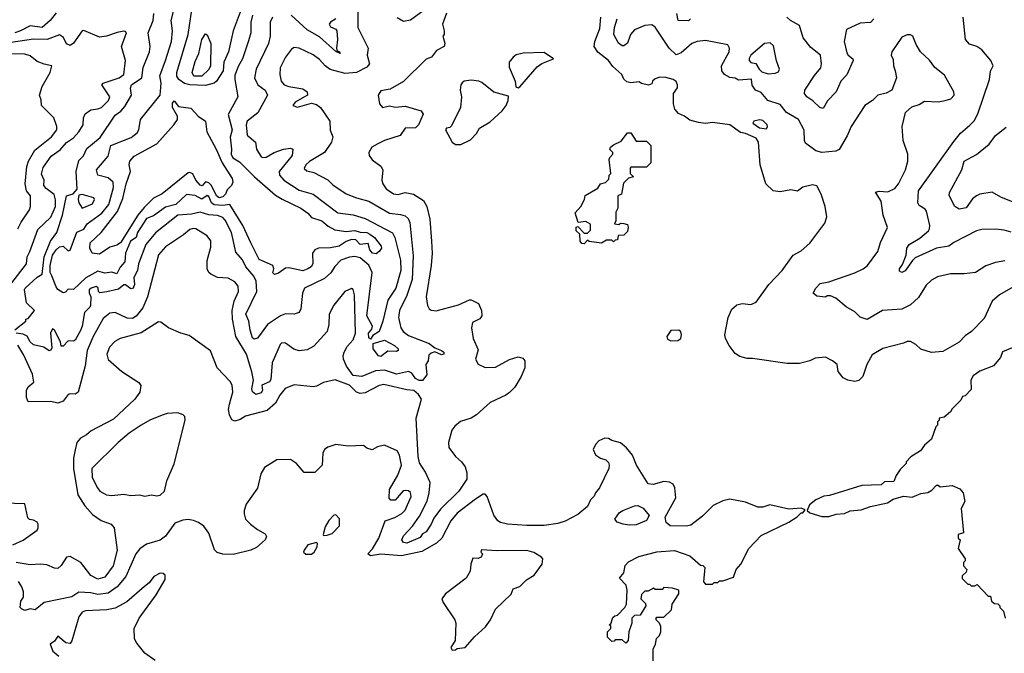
# Model space of a CAD drawing. Extents: x 1793424 to 1900092, y 321114 to 470632.
# Tile 242 of 256: x 1865875 to 1871545, y 435322 to 438970. Entities that reach past the tile are written whole.
import ezdxf

# ---------------------------------------------------------------- set-up
doc = ezdxf.new("R2010")
doc.units = 0

msp = doc.modelspace()

# ---------------------------------------------------------------- linework, layer by layer
at = {"layer": '0CON05XD'}
for points in [[(1867821.9, 439025), (1867823.1, 438925), (1867882, 438805), (1867876.9, 438765), (1867889.2, 438715), (1867873.6, 438696.4), (1867815, 438666.2), (1867749.7, 438660.3), (1867662.6, 438682.6), (1867633.7, 438703.7), (1867601.3, 438741.3), (1867565, 438767.5), (1867485, 438806), (1867455, 438808.8), (1867440.5, 438799.5), (1867406.2, 438755), (1867375, 438692.5), (1867372.5, 438655), (1867381.4, 438615), (1867398.6, 438595), (1867425, 438584.7), (1867505, 438571.4), (1867530, 438555), (1867532.5, 438535), (1867461.2, 438495), (1867447.5, 438475), (1867475, 438466.7), (1867555, 438488.8), (1867585, 438481.2), (1867606.7, 438465), (1867661.2, 438385), (1867663.9, 438333.9), (1867677.5, 438295), (1867670, 438265), (1867630, 438205), (1867545, 438152.5), (1867523.8, 438135), (1867513.9, 438113.9), (1867529.3, 438099.3), (1867569.5, 438089.5), (1867648.7, 438048.7), (1867678.3, 438018.3), (1867755, 437967.1), (1867814, 437944), (1867885, 437925.5), (1868005, 437856.5), (1868068.9, 437848.9), (1868095, 437840), (1868111.4, 437825), (1868122.6, 437802.6), (1868140.7, 437610.7), (1868136.1, 437475), (1868105, 437381.2), (1868061.8, 437295), (1868056.5, 437255), (1868069.4, 437195), (1868084.3, 437175), (1868115, 437152.2), (1868233.3, 437105), (1868265, 437081.2), (1868305, 437066.2), (1868317.5, 437055), (1868317.5, 437045), (1868305, 437041.2), (1868265, 437056.7), (1868245, 437050), (1868232.1, 437037.9), (1868227.5, 437005), (1868214.5, 436985), (1868218.8, 436925), (1868195, 436892.2), (1868175, 436892.7), (1868155, 436904.4), (1868132.5, 436935), (1868115, 436944.4), (1868045, 436928.2), (1867975, 436952.1), (1867925, 436947.3), (1867845, 436916.4), (1867795, 436922.2), (1867756.7, 436975), (1867740, 437015), (1867737.5, 437035), (1867743.4, 437056.6), (1867760.8, 437089.2), (1867795, 437126), (1867808.8, 437165), (1867802.5, 437385), (1867795.9, 437415.9), (1867785, 437422.5), (1867746.7, 437405), (1867685, 437326.7), (1867658, 437275), (1867656, 437215), (1867646.7, 437175), (1867569.5, 437090.5), (1867530.3, 437069.7), (1867485, 437062.5), (1867453, 437073), (1867405, 437108), (1867385, 437108.8), (1867375, 437100), (1867328.6, 436995), (1867322.1, 436897.9), (1867313.8, 436885), (1867270, 436865), (1867273.8, 436835), (1867265, 436821.2), (1867235, 436812), (1867215, 436827.5), (1867211.9, 436845), (1867221.9, 436895), (1867212.2, 436942.2), (1867181.5, 437045), (1867120, 437145), (1867100, 437245), (1867097.8, 437295), (1867110.5, 437349.5), (1867134.4, 437405), (1867132.5, 437435), (1867115, 437460), (1867075, 437480.8), (1867015, 437486), (1866975, 437503.8), (1866963.8, 437515), (1866954.2, 437535), (1866954.2, 437584.2), (1866975, 437660), (1866975.7, 437695.7), (1866955.6, 437725.6), (1866890, 437765), (1866875, 437768.6), (1866855, 437762), (1866819.1, 437730.9), (1866715, 437662.5), (1866675, 437616), (1866610.6, 437375), (1866585, 437310.8), (1866545, 437262.5), (1866525, 437250), (1866495, 437250.6), (1866425, 437284.3), (1866395, 437280.8), (1866355, 437248.6), (1866297.5, 437145), (1866264.6, 437065), (1866252.8, 436977.2), (1866211.2, 436825), (1866195, 436813.8), (1866165, 436816.2), (1866155, 436811.2), (1866125.5, 436774.5), (1866095, 436762), (1866055, 436772.5), (1865925, 436770), (1865914.2, 436794.2), (1865914.5, 436835), (1865925, 436855.8), (1865956.9, 436883.1), (1865948.3, 436928.3), (1865898.9, 437038.9), (1865865.3, 437095.3)], [(1867215.5, 438995), (1867206.5, 438955), (1867205.5, 438895), (1867192.6, 438847.4), (1867159.1, 438745), (1867135.5, 438705), (1867115, 438650), (1867113.5, 438625), (1867130.8, 438525), (1867076.4, 438423.6), (1867098.1, 438335), (1867087.3, 438292.7), (1867095.3, 438225.3), (1867092.2, 438195), (1867102.5, 438175), (1867141.2, 438151.2), (1867227.1, 438065), (1867348.9, 437958.9), (1867387.3, 437937.3), (1867493.3, 437885), (1867535, 437856), (1867555, 437831.2), (1867615, 437811.1), (1867651.3, 437781.3), (1867689.8, 437759.8), (1867755, 437750.4), (1867805, 437755.3), (1867835, 437745.9), (1867875, 437743.8), (1867891.9, 437735), (1867918.9, 437715), (1867957.5, 437665), (1867959.2, 437655), (1867945.4, 437634.6), (1867928.2, 437621.8), (1867906.2, 437625), (1867891.1, 437645), (1867881.7, 437681.7), (1867835.6, 437675.6), (1867811.7, 437701.7), (1867785, 437704.5), (1867755, 437693.3), (1867715, 437666), (1867665, 437657.1), (1867595.6, 437654.4), (1867574.4, 437645.6), (1867560.8, 437625), (1867564, 437565), (1867553.2, 437546.8), (1867534.5, 437535.5), (1867505, 437524.5), (1867425, 437540.8), (1867405, 437539.2), (1867365, 437511.2), (1867343.3, 437503.3), (1867332.5, 437512.5), (1867338, 437535), (1867332, 437555), (1867255, 437590), (1867207.1, 437685), (1867161.1, 437785), (1867085.8, 437905), (1867045, 437900.6), (1866995, 437904.2), (1866980.7, 437915), (1866965, 437951.1), (1866955, 437958.6), (1866925, 437936.2), (1866885, 437957.8), (1866835, 437962.9), (1866775, 437905.6), (1866715, 437890), (1866645, 437840), (1866605, 437825.8), (1866553.3, 437745), (1866546.2, 437715), (1866514.2, 437695), (1866485.4, 437625), (1866481.3, 437575), (1866454, 437545), (1866435, 437507.5), (1866405, 437515.6), (1866365, 437511.1), (1866325, 437522.2), (1866256.5, 437483.5), (1866185, 437416.7), (1866155, 437417.5), (1866138.6, 437401.4), (1866125, 437397.1), (1866095, 437416.2), (1866085, 437431.1), (1866060.4, 437495), (1866051.3, 437515), (1866050.4, 437555), (1866065, 437614.4), (1866085, 437644.5), (1866105, 437661.8), (1866125, 437665.7), (1866155, 437640), (1866165, 437643.3), (1866205, 437745.8), (1866245, 437763.1), (1866262.9, 437795), (1866347.7, 437855), (1866388.2, 437905), (1866416.2, 438003.8), (1866413.6, 438033.6), (1866385, 438060), (1866325.5, 438075.5), (1866318.1, 438105), (1866384.4, 438185), (1866400, 438245), (1866517.5, 438292.5), (1866552.1, 438317.9), (1866560.8, 438335), (1866570.8, 438395), (1866683.3, 438535), (1866690, 438605), (1866683, 438647), (1866715.8, 438734.2), (1866748.5, 438845), (1866755.6, 438905), (1866746.7, 438965), (1866771.1, 439055)], [(1867144, 439014), (1867104.7, 438905.3), (1867078.2, 438785), (1867050.4, 438725), (1867047.7, 438675), (1867008.9, 438615), (1866994.7, 438605.3), (1866945, 438591.8), (1866855, 438594.3), (1866825, 438602.6), (1866792.2, 438625), (1866780, 438645), (1866780, 438665), (1866844.6, 438885), (1866866.3, 439026.3)], [(1868204.7, 439025.3), (1868125, 438966.7), (1868085, 438960), (1868049.8, 438979.8)], [(1866085, 439008.6), (1866050, 438965), (1866005, 438925.6), (1865935, 438933.6), (1865880.8, 438905), (1865846.7, 438895)], [(1865846.9, 437185), (1865910, 437235), (1865910, 437245), (1865925, 437250), (1865960, 437295), (1865915, 437340), (1865902.5, 437415), (1865906.7, 437425), (1865975, 437487.8), (1866004.5, 437505.5), (1866017.1, 437605), (1866052.5, 437695), (1866090, 437745), (1866122.2, 437845), (1866144.4, 437955.6), (1866183.6, 437966.4), (1866206.4, 437993.6), (1866200.5, 438095), (1866215, 438160), (1866243.6, 438186.4), (1866261.7, 438228.3), (1866338.3, 438291.7), (1866425, 438420), (1866456.9, 438443.1), (1866480.3, 438469.7), (1866520, 438535), (1866514.2, 438575), (1866519.2, 438595), (1866577.8, 438635), (1866586.5, 438695), (1866622.5, 438785), (1866627.1, 438815), (1866614.3, 438895), (1866643.6, 438965), (1866648.1, 439005)], [(1867330.8, 438985), (1867316.9, 438955), (1867318.5, 438875), (1867308, 438832), (1867237.8, 438685), (1867227.1, 438635), (1867245.6, 438595), (1867288.6, 438565), (1867302.9, 438535), (1867247.3, 438432.7), (1867184.4, 438385.6), (1867179.2, 438365), (1867184.4, 438305), (1867232.5, 438265), (1867238, 438225), (1867265, 438180.8), (1867275.8, 438175.8), (1867295, 438178.9), (1867341.2, 438205), (1867393.8, 438223.8), (1867435, 438230), (1867447.5, 438225), (1867445, 438187.5), (1867370, 438095), (1867370.6, 438075), (1867396, 438046), (1867485, 437987.8), (1867565, 437964.4), (1867707.4, 437857.4), (1867795.4, 437845.4), (1867865, 437825.6), (1868022.4, 437742.4), (1868035.6, 437715), (1868068, 437585), (1868069.5, 437525), (1868041.8, 437425), (1867994.4, 437355)], [(1867695.7, 438974.3), (1867665, 438956), (1867658, 438945), (1867665, 438928), (1867695, 438916.2), (1867700.6, 438905), (1867705.6, 438855), (1867699.2, 438805), (1867701.7, 438791.7), (1867716.7, 438785), (1867720, 438775), (1867695, 438787.5), (1867601.2, 438871.2), (1867531.3, 438911.3), (1867438, 438995)], [(1868332.5, 439007.5), (1868310, 438945), (1868320, 438905), (1868320, 438885), (1868312.5, 438875), (1868322.5, 438835), (1868320, 438815), (1868275, 438792.5), (1868247.5, 438755), (1868215, 438742.5), (1868085.8, 438614.2), (1868009.5, 438570.5), (1867955, 438560), (1867940, 438535), (1867946.2, 438485), (1867964.3, 438464.3), (1868005, 438473.8), (1868036.4, 438466.4), (1868095, 438471.2), (1868187.5, 438445), (1868198.8, 438425), (1868171.2, 438365), (1868155, 438348), (1868094.7, 438345.3), (1868066.4, 438303.6), (1867976.7, 438275), (1867936.7, 438255), (1867903.8, 438235), (1867886.2, 438205), (1867888.3, 438188.3), (1867905, 438162.5), (1867955, 438126.7), (1867966.2, 438105), (1867961.2, 438045), (1867966.2, 438025), (1867985.8, 437995.8), (1868027.3, 437967.3), (1868055, 437964.3), (1868095, 437974.3), (1868142.5, 437965), (1868199.8, 437929.8)], [(1871595, 437430), (1871516.7, 437385), (1871475, 437348.8), (1871429.7, 437250.3), (1871356.2, 437175), (1871319.7, 437150.3), (1871285, 437112.5), (1871190.5, 437059.5), (1871125, 437053.8), (1871065, 437072), (1871035, 437100), (1871005, 437117.5), (1870985, 437117.5), (1870965, 437106.7), (1870845, 437076.2), (1870785, 437040), (1870753.3, 436985), (1870730, 436915), (1870707, 436893), (1870685, 436887.5), (1870643.6, 436893.6), (1870617, 436907), (1870587.5, 436945), (1870582.5, 436985), (1870556.1, 437006.1), (1870515, 437026.7), (1870455, 437021.2), (1870425, 437006.2), (1870365, 436990), (1870295, 436990), (1870095, 437020), (1870065, 437018.6), (1870021.3, 437031.3), (1869995, 437047.5), (1869960, 437095), (1869940, 437135), (1869936.5, 437155), (1869954.3, 437255.7), (1869976.4, 437303.6), (1870005, 437327.5), (1870035, 437336.7), (1870085, 437330), (1870115.9, 437344.1), (1870190, 437445), (1870265, 437526.7), (1870330, 437615), (1870375, 437640), (1870425, 437682.5), (1870512.3, 437797.7), (1870523.3, 437835), (1870513.3, 437895), (1870491.2, 437965), (1870465, 438013.3), (1870441.2, 438018.8), (1870385, 438006), (1870355, 437982.5), (1870315, 437990), (1870255, 437978.8), (1870213.8, 437983.8), (1870171.2, 438025), (1870139.2, 438135), (1870129.1, 438265), (1870116.9, 438286.9), (1870055, 438315.5), (1870025, 438320), (1869965, 438364.4), (1869865, 438378), (1869825, 438372), (1869785, 438378), (1869735, 438391.2), (1869702.5, 438415), (1869669.3, 438429.3), (1869647.5, 438455), (1869640, 438485), (1869640, 438545), (1869663.3, 438576.7), (1869663.8, 438595), (1869655, 438613.3), (1869637.5, 438625), (1869595, 438637.5), (1869561.7, 438638.3), (1869535, 438630), (1869520, 438615), (1869515, 438600), (1869496.7, 438593.3), (1869455, 438602.5), (1869441.7, 438611.7), (1869395, 438606.7), (1869372, 438612), (1869355, 438627.5), (1869342.5, 438655), (1869290.7, 438700.7), (1869266, 438735), (1869203.7, 438783.7), (1869183.8, 438815), (1869188, 438845), (1869215, 438920), (1869221.9, 438985)], [(1871548.8, 437581.2), (1871495, 437572), (1871437.7, 437552.3), (1871380, 437515), (1871313.6, 437506.4), (1871235, 437505.8), (1871160.5, 437489.5), (1871125, 437470), (1871095, 437441.2), (1871050.5, 437369.5), (1871005, 437328.8), (1870955, 437304), (1870844.2, 437295.8), (1870755, 437243.3), (1870715, 437257.5), (1870685, 437287.5), (1870635, 437316.7), (1870575, 437366.2), (1870545, 437380), (1870525, 437380), (1870515, 437372.5), (1870465, 437378.8), (1870443.8, 437395), (1870458.8, 437425), (1870485, 437451.2), (1870535, 437460), (1870685, 437512), (1870732.5, 437535), (1870756.7, 437555), (1870816.2, 437635), (1870832.3, 437687.7), (1870872.5, 437772.5), (1870846.7, 437845), (1870836.7, 437925), (1870803, 437977), (1870825, 437983.3), (1870875, 437978), (1870915, 437998.8), (1870935.8, 438025), (1870975.8, 438105), (1870990, 438155), (1870990, 438195), (1870962, 438275), (1870956.7, 438355), (1870976.7, 438435), (1871011.7, 438468.3), (1871055, 438482.5), (1871085, 438500), (1871165, 438497.5), (1871205, 438503.8), (1871237.5, 438515), (1871256.2, 438535), (1871253.6, 438553.6), (1871200.7, 438650.7), (1871144.1, 438694.1), (1871115, 438737.5), (1871062.5, 438785), (1871036.7, 438826.7), (1871017.5, 438875), (1871005, 438882.5), (1870985, 438883.3), (1870955, 438870), (1870896.7, 438785), (1870893.8, 438765), (1870905, 438740), (1870906.7, 438705), (1870916.7, 438675), (1870923.8, 438635), (1870897.5, 438565), (1870865, 438546.7), (1870817.5, 438535), (1870786.7, 438505), (1870741.4, 438475), (1870662.5, 438355), (1870639.7, 438300.3), (1870595, 438222.5), (1870575, 438213.8), (1870495, 438205.8), (1870460, 438215), (1870399.3, 438259.3), (1870394, 438275), (1870393.4, 438333.4), (1870360, 438395), (1870290.8, 438435), (1870255, 438480.8), (1870184, 438505), (1870145, 438550), (1870112.5, 438565), (1870093, 438593), (1870088.3, 438628.3), (1870015, 438622.5), (1869995, 438632.5), (1869965, 438636.7), (1869934.1, 438654.1), (1869917.5, 438675), (1869916.7, 438705), (1869961.2, 438785), (1869963.3, 438805), (1869952.5, 438825), (1869825, 438849.4), (1869775.6, 438844.4), (1869745, 438832.5), (1869685, 438778.8), (1869655, 438767.5), (1869615, 438806.7), (1869535, 438926.7), (1869515, 438940), (1869475, 438936), (1869415, 438910.8), (1869392, 438885), (1869375.5, 438834.5), (1869355, 438818.8), (1869345, 438818.8), (1869322.5, 438835), (1869296.9, 438885), (1869300, 438925), (1869315, 438975.7)], [(1869737.3, 438975), (1869726, 438964), (1869666.1, 438966.1), (1869660, 439005)], [(1870794, 438975), (1870775, 438954.2), (1870715, 438950), (1870636.8, 438913.2), (1870621.9, 438845), (1870638.3, 438778.3), (1870645.6, 438765.6), (1870673.3, 438745), (1870674, 438735), (1870638.3, 438651.7), (1870603.9, 438616.1), (1870577.5, 438555), (1870527, 438503), (1870501.7, 438458.3), (1870483.6, 438463.6), (1870442.3, 438502.3), (1870407.5, 438525), (1870393.8, 438545), (1870396.2, 438565), (1870451.3, 438648.7), (1870487.9, 438692.1), (1870492, 438715), (1870486.7, 438765), (1870430.5, 438810.5), (1870386.7, 438865), (1870365.7, 438935.7), (1870313.8, 438965), (1870293.3, 438985)], [(1871585, 437745.8), (1871545, 437758), (1871495, 437763.8), (1871415, 437761.2), (1871385, 437754), (1871255, 437688), (1871225, 437666), (1871155, 437654.3), (1871032, 437598), (1871015.9, 437584.1), (1870975, 437523.3), (1870955, 437513.8), (1870941.7, 437521.7), (1870941.2, 437535), (1870959.5, 437560.5), (1870980, 437615), (1870984, 437655), (1870996.7, 437675), (1871057.9, 437712.1), (1871108.8, 437755), (1871114.2, 437765.8), (1871115.7, 437785), (1871097.9, 437867.9), (1871089.5, 437879.5), (1871055, 437900), (1871047.5, 437915), (1871050.8, 437985), (1871255, 438268.8), (1871293.4, 438316.6), (1871347.1, 438362.9), (1871372.3, 438387.7), (1871393, 438427), (1871459.2, 438625), (1871465.9, 438674.1), (1871480.8, 438705), (1871468, 438735), (1871415.7, 438795.7), (1871387.5, 438815), (1871345, 438828.6), (1871321.4, 438855), (1871308.6, 438985)], [(1865790.8, 437405), (1865914.5, 437565), (1865917.8, 437605), (1865933.3, 437635), (1865978.9, 437761.1), (1866055, 437832.9), (1866081.1, 437895), (1866082.1, 437932.1), (1866074, 437964), (1866027.5, 437997.5), (1866014, 438015), (1866015.6, 438045), (1866001.3, 438081.3), (1866011.2, 438118.8), (1866055.8, 438185), (1866108.9, 438221.1), (1866145, 438262), (1866185, 438288.8), (1866216, 438325), (1866240.8, 438365), (1866241.9, 438405), (1866251.7, 438428.3), (1866285, 438451.1), (1866325, 438455.7), (1866346, 438465), (1866387.1, 438505), (1866394.3, 438525), (1866348.8, 438595), (1866355.7, 438604.3), (1866448, 438635), (1866475.7, 438655), (1866484.3, 438735), (1866461.2, 438815), (1866490, 438895), (1866485, 438902.5), (1866475, 438903.3), (1866436.1, 438896.1), (1866375.7, 438874.3), (1866335, 438869.2), (1866245, 438908), (1866235, 438906), (1866185, 438833.8), (1866165, 438822), (1866145, 438830), (1866127.2, 438867.2), (1866105, 438883.5), (1866033.8, 438856.2), (1865955, 438857.7), (1865787.3, 438832.7)], [(1866925, 438644.4), (1866877.5, 438645), (1866869.2, 438665), (1866885, 438730), (1866906.9, 438775), (1866923.4, 438856.6), (1866945, 438887.5), (1866955, 438882), (1866976.3, 438833.7), (1866974.4, 438705), (1866965, 438682.5), (1866925, 438644.4)], [(1870185, 438658.8), (1870225, 438662.5), (1870245, 438670), (1870250.8, 438685), (1870233, 438733), (1870215, 438820), (1870196.5, 438836.5), (1870165, 438831.9), (1870085, 438766), (1870075, 438746.7), (1870075.8, 438735), (1870085, 438724), (1870115, 438717.5), (1870132.5, 438685), (1870149.3, 438669.3), (1870185, 438658.8)], [(1865864.5, 437765), (1865883.1, 437805), (1865931.4, 437875), (1865938.1, 437895), (1865936.9, 437955), (1865915.4, 437985.4), (1865906.4, 438025), (1865916.9, 438125), (1865926.9, 438155), (1865962.1, 438217.9), (1866058.6, 438295), (1866088.2, 438335), (1866090, 438355), (1866071.9, 438405), (1866000, 438475), (1865999.3, 438509.3), (1865990, 438535), (1866004.2, 438585.8), (1866050, 438665), (1866060, 438705), (1866016.4, 438713.6), (1865975, 438730), (1865935, 438760.8), (1865905, 438772.2), (1865825, 438773.8)], [(1868745, 438577.5), (1868755, 438583.3), (1868855, 438698.8), (1868882.3, 438717.7), (1868950, 438745), (1868895, 438781.2), (1868775, 438776.9), (1868733.4, 438766.6), (1868716.2, 438755), (1868693.8, 438725), (1868693.9, 438696.1), (1868728.8, 438615), (1868733, 438583), (1868745, 438577.5)], [(1868415, 438251.2), (1868471.3, 438278.7), (1868505.6, 438314.4), (1868523.8, 438345), (1868585, 438382), (1868654, 438445), (1868676, 438475), (1868688.8, 438505), (1868690, 438530), (1868605, 438552), (1868537.3, 438607.3), (1868520, 438615), (1868475, 438622), (1868435, 438616), (1868424.1, 438605.9), (1868416.1, 438593.9), (1868412, 438565), (1868419.2, 438525), (1868414, 438465), (1868361.4, 438358.6), (1868351.7, 438348.3), (1868333.3, 438345), (1868327.5, 438335), (1868365, 438263.8), (1868385, 438252), (1868415, 438251.2)], [(1866335, 437620), (1866292.5, 437625), (1866280, 437655), (1866282, 437685), (1866344.4, 437745), (1866439.4, 437865), (1866470, 437940), (1866488.1, 438025), (1866514.2, 438095), (1866506.2, 438135), (1866508.8, 438155), (1866535, 438183.8), (1866665.8, 438254.2), (1866762, 438365), (1866783.3, 438395), (1866783.3, 438415), (1866754.3, 438465), (1866755, 438490), (1866765, 438503.3), (1866790.3, 438470.3), (1866860.5, 438460.5), (1866903.3, 438415), (1866945, 438386.2), (1866952.5, 438325), (1867007.3, 438225), (1867040.9, 438145), (1867099.1, 438055), (1867102.7, 438035), (1867095.6, 438014.4), (1867069.1, 437990.9), (1867059.6, 437965), (1867045, 437950.8), (1867024.1, 437944.1), (1867008.4, 437955), (1866978.9, 438015), (1866965, 438030), (1866945, 438035.6), (1866926, 438014), (1866915, 438017.5), (1866889.5, 438045), (1866871.7, 438081.7), (1866855, 438090.6), (1866845, 438088.6), (1866695, 437966.7), (1866645, 437942.9), (1866591.3, 437888.7), (1866556.1, 437845), (1866455, 437686), (1866435, 437671.2), (1866395, 437660), (1866335, 437620)], [(1870175, 438342), (1870182, 438355), (1870180, 438365), (1870155, 438390), (1870135, 438393.8), (1870102.5, 438385), (1870097.5, 438375), (1870135, 438347.5), (1870175, 438342)], [(1871695, 437878.8), (1871525, 437947.5), (1871475, 437976.7), (1871405, 437966.2), (1871385, 437956.2), (1871360.9, 437939.1), (1871325, 437886.7), (1871285, 437878.8), (1871260, 437895), (1871228.3, 437958.3), (1871230, 437975), (1871300.6, 438105), (1871314.6, 438155.4), (1871385.6, 438194.4), (1871457.4, 438252.6), (1871495, 438303.8), (1871555, 438351.2)], [(1869125, 437680), (1869111.7, 437681.7), (1869102.5, 437695), (1869100, 437735), (1869080, 437755), (1869080, 437775), (1869088.3, 437778.3), (1869125, 437740), (1869145, 437740), (1869161.7, 437758.3), (1869161.7, 437791.7), (1869135, 437807.5), (1869091.7, 437801.7), (1869073, 437857), (1869106.2, 437893.8), (1869127.5, 437935), (1869131.7, 437958.3), (1869205, 438000), (1869220, 438025), (1869248.3, 438031.7), (1869268.3, 438051.7), (1869270, 438075), (1869280, 438085), (1869270, 438165), (1869273, 438177), (1869290, 438195), (1869290, 438205), (1869273, 438223), (1869277.5, 438235), (1869295, 438250), (1869339.3, 438270.7), (1869375, 438317.5), (1869395, 438317.5), (1869425, 438270), (1869485, 438270), (1869510, 438245), (1869510, 438145), (1869485, 438120), (1869395, 438120), (1869390, 438115), (1869390, 438085), (1869410, 438065), (1869381.7, 438058.3), (1869351.7, 438028.3), (1869340, 437965), (1869320, 437955), (1869320, 437885), (1869308.3, 437861.7), (1869307.5, 437812.5), (1869300, 437795), (1869325, 437790), (1869335, 437797.5), (1869355, 437796.7), (1869375, 437790), (1869380, 437775), (1869375, 437750), (1869355, 437730), (1869321.7, 437728.3), (1869318.3, 437701.7), (1869305, 437700), (1869295, 437690), (1869285, 437700), (1869255, 437700), (1869225, 437682.5), (1869155, 437692.5), (1869145, 437700), (1869125, 437680)], [(1866235, 437884), (1866295, 437910), (1866306.2, 437935), (1866302.5, 437945), (1866235, 437963.3), (1866215, 437960), (1866211.2, 437935), (1866216, 437915), (1866235, 437884)], [(1868199.8, 437929.8), (1868220, 437895), (1868237.7, 437822.3), (1868247.5, 437695), (1868250, 437625), (1868244.2, 437555), (1868215.8, 437375), (1868223.8, 437325), (1868233.3, 437305), (1868245, 437296.7), (1868274.1, 437294.1), (1868401.7, 437328.3), (1868465, 437356.7), (1868475, 437357.5), (1868516.4, 437336.4), (1868533.8, 437295), (1868535.7, 437264.3), (1868525, 437246.7), (1868483.6, 437226.4), (1868476.2, 437195), (1868486.9, 437135), (1868515, 437070), (1868500.6, 437015), (1868515, 436987.5), (1868555, 436968.2), (1868615, 436970), (1868695, 437013.1), (1868745, 437029.4), (1868771.7, 437021.7), (1868784.3, 437005), (1868784.3, 436965), (1868763.3, 436915), (1868726.1, 436853.9), (1868695, 436824.3), (1868675, 436807.8), (1868584.6, 436765.4), (1868505.9, 436694.1), (1868475, 436676.4), (1868414.1, 436655.9), (1868380.7, 436629.3), (1868363.4, 436606.6), (1868344.5, 436535), (1868346.4, 436506.4), (1868384.6, 436454.6), (1868418.6, 436425), (1868440, 436395), (1868450.6, 436360.6), (1868449.4, 436325), (1868403.1, 436255), (1868298.5, 436151.5), (1868260, 436100), (1868245.4, 436065), (1868215, 436020.8), (1868195, 436010), (1868181.7, 435988.3), (1868105, 435956.9), (1868085, 435960), (1868076, 435975), (1868085, 435998), (1868136.7, 436053.3), (1868177.8, 436112.2), (1868221.4, 436198.6), (1868233.3, 436245), (1868238.9, 436305), (1868211.9, 436365), (1868178.1, 436418.1), (1868170, 436455), (1868159.2, 436675), (1868188.2, 436785), (1868172.4, 436812.4), (1868145, 436835.5), (1868105, 436838.5), (1867971.3, 436868.7), (1867945, 436864.3), (1867865, 436820.6), (1867835, 436817.1), (1867815, 436825.8), (1867775, 436865.4), (1867692.7, 436897.3), (1867625, 436881.2), (1867585, 436860), (1867565, 436856), (1867455, 436867.1), (1867403.2, 436846.8), (1867372.6, 436807.4), (1867348.8, 436761.2), (1867299.7, 436720.3), (1867175, 436686.9), (1867145, 436668), (1867115, 436658.8), (1867096.1, 436666.1), (1867084.2, 436694.2), (1867077.5, 436725), (1867082.9, 436757.1), (1867101.9, 436825), (1867099.2, 436865), (1867086.4, 436886.4), (1867012.5, 436965), (1866974.2, 437064.2), (1866851.3, 437151.3), (1866802.5, 437165), (1866732.5, 437195), (1866688.3, 437228.3), (1866675, 437230), (1866575, 437167.5), (1866453.3, 437135), (1866423.2, 437116.8), (1866392, 437085), (1866376.2, 437045), (1866384.2, 437014.2), (1866463.3, 436945), (1866561.7, 436881.7), (1866573, 436863), (1866566.7, 436825), (1866538.8, 436785), (1866415, 436669.2), (1866286.8, 436603.2), (1866260.5, 436579.5), (1866225, 436560.8), (1866204.6, 436535.4), (1866194.3, 436494.3), (1866184.2, 436445), (1866184.4, 436385), (1866209.1, 436235), (1866250.9, 436170.9), (1866295, 436121.4), (1866345, 436087.5), (1866402.5, 436065), (1866420, 436045), (1866435.6, 435915.6), (1866414.3, 435825), (1866365, 435760), (1866325, 435749.5), (1866285, 435770.8), (1866226.7, 435845), (1866165, 435880), (1866144.1, 435875.9), (1866115, 435826.7), (1866095, 435810), (1866075, 435812.5), (1866032, 435832), (1865995, 435835.6), (1865935, 435830.5), (1865855, 435844.5)], [(1867994.4, 437355), (1867966.1, 437233.9), (1867945.5, 437175), (1867908.9, 437151.1), (1867895, 437130), (1867885, 437137.5), (1867883.3, 437165), (1867902.4, 437187.6), (1867907.7, 437205), (1867874.6, 437265), (1867904.6, 437515), (1867885.7, 437555.7), (1867835, 437598.5), (1867805, 437607.3), (1867775, 437603.3), (1867724.6, 437585.4), (1867690.7, 437549.3), (1867667.8, 437512.2), (1867629.7, 437480.3), (1867516, 437425), (1867502.9, 437395), (1867494.3, 437305.7), (1867485, 437283.3), (1867455, 437273.8), (1867405, 437276.4), (1867378, 437265), (1867302.9, 437215), (1867245, 437136.2), (1867225, 437131.2), (1867215, 437138.8), (1867203.2, 437183.2), (1867194.7, 437234.7), (1867177.1, 437275), (1867241.4, 437405), (1867236.5, 437465), (1867223.1, 437493.1), (1867176.5, 437546.5), (1867157.5, 437587.5), (1867120.7, 437630.7), (1867094.4, 437745), (1867059.1, 437815), (1867045, 437830.5), (1867015, 437842.1), (1866965, 437846.5), (1866915, 437861.2), (1866865, 437849.4), (1866785, 437843.5), (1866657.6, 437742.4), (1866602.2, 437675), (1866558.8, 437565), (1866554.5, 437525), (1866533.1, 437485), (1866536.5, 437445), (1866528.6, 437425), (1866515, 437420), (1866485, 437444.2), (1866475, 437442.9), (1866445, 437418.8), (1866377.9, 437402.1), (1866337.3, 437397.3), (1866328.8, 437405), (1866326.7, 437426.7), (1866315, 437432.9), (1866286, 437425), (1866275.6, 437415), (1866275, 437397.5), (1866284.5, 437374.5), (1866282.5, 437325), (1866279.4, 437315), (1866248, 437285), (1866235.4, 437205), (1866225, 437180), (1866195, 437124), (1866185, 437118.8), (1866155, 437120), (1866125, 437090), (1866115, 437090), (1866110, 437115), (1866075, 437182.5), (1866065, 437190), (1866053.3, 437165), (1866059.4, 437080.6), (1866055, 437067.5), (1866045, 437063.8), (1866013.8, 437083.8), (1865955, 437098.5), (1865936.5, 437115), (1865917.8, 437147.8), (1865895, 437158.8), (1865855, 437164.5)], [(1869625, 437120), (1869665, 437123.3), (1869682.5, 437135), (1869686.7, 437155), (1869682.5, 437172.5), (1869671.7, 437181.7), (1869625, 437180), (1869602.5, 437145), (1869605, 437130), (1869625, 437120)], [(1867955, 437031.5), (1867940.8, 437035), (1867910, 437075), (1867910, 437105), (1867975, 437124.4), (1868034, 437095), (1868054.3, 437075), (1868054, 437065), (1868045, 437059.4), (1867995, 437062.1), (1867955, 437031.5)], [(1871655, 437107.5), (1871535, 437057.5), (1871522.5, 437025), (1871483, 436977), (1871405, 436946.7), (1871365, 436920), (1871352.5, 436895), (1871355, 436840), (1871320, 436805), (1871305, 436800), (1871295, 436780), (1871245, 436730), (1871235, 436712.5), (1871198.3, 436681.7), (1871170, 436675), (1871170, 436665), (1871160, 436655), (1871160, 436635), (1871150, 436625), (1871126.1, 436553.9), (1871085, 436520), (1871063, 436487), (1871007, 436453), (1870980, 436425), (1870980, 436415), (1870945, 436380), (1870922.5, 436345), (1870908.3, 436311.7), (1870855, 436310), (1870835, 436292.5), (1870725, 436287.5), (1870539.3, 436230.7), (1870505, 436227.5), (1870460, 436205), (1870423.6, 436176.4), (1870410, 436145), (1870425, 436130), (1870495, 436110), (1870535, 436110), (1870577, 436123), (1870625, 436127.5), (1870657, 436143), (1870721.7, 436148.3), (1870775, 436167.5), (1870871.7, 436188.3), (1870905, 436210), (1870963.6, 436226.4), (1871015, 436220), (1871065, 436242.5), (1871105, 436247.5), (1871128.3, 436261.7), (1871155, 436290), (1871165, 436290), (1871175, 436280), (1871245, 436287.5), (1871289.3, 436269.3), (1871307.5, 436245), (1871317.5, 436195), (1871297.5, 436155), (1871310, 436015), (1871280, 436005), (1871280, 435985), (1871290, 435975), (1871280, 435925), (1871320, 435865), (1871320, 435855), (1871310, 435845), (1871310, 435825), (1871330, 435805), (1871325, 435790), (1871301.7, 435768.3), (1871301.7, 435751.7), (1871335, 435720), (1871345, 435720), (1871355, 435710), (1871375, 435710), (1871388.3, 435718.3), (1871451.7, 435651.7), (1871465, 435650), (1871471.7, 435621.7), (1871488.3, 435608.3), (1871507, 435607), (1871520, 435595), (1871520, 435585), (1871540, 435565), (1871550, 435525)], [(1866595, 436227.5), (1866635, 436233.8), (1866665, 436228.8), (1866685, 436232.5), (1866710, 436255), (1866722, 436315), (1866765, 436412.5), (1866828.8, 436665), (1866826.7, 436685), (1866817.5, 436695), (1866786.1, 436706.1), (1866725, 436702), (1866695, 436692.5), (1866625, 436664.2), (1866574.6, 436635.4), (1866505, 436588.6), (1866442, 436535), (1866291.2, 436385), (1866292.5, 436335), (1866322.5, 436275), (1866336.7, 436255), (1866375, 436234), (1866405, 436230.8), (1866475, 436238), (1866515, 436230.8), (1866565, 436234.2), (1866595, 436227.5)], [(1869522.5, 435257.5), (1869522.5, 435345), (1869536.7, 435375), (1869543, 435407), (1869560, 435425), (1869567.5, 435445), (1869567, 435477), (1869560, 435495), (1869540, 435515), (1869540, 435525), (1869545, 435530), (1869585, 435530), (1869628.3, 435571.7), (1869632.5, 435605), (1869670, 435665), (1869670, 435685), (1869635, 435697.5), (1869585, 435700), (1869575, 435690), (1869535, 435690), (1869525, 435697.5), (1869495, 435680), (1869475, 435680), (1869455, 435660), (1869452.5, 435635), (1869478.3, 435608.3), (1869480, 435595), (1869448.3, 435541.7), (1869415, 435540), (1869400, 435525), (1869400, 435495), (1869382.5, 435445), (1869380, 435395), (1869365, 435380), (1869345, 435400), (1869305, 435400), (1869298.3, 435391.7), (1869285, 435390), (1869260, 435415), (1869260, 435445), (1869280, 435465), (1869278.3, 435478.3), (1869270, 435485), (1869278.3, 435491.7), (1869291.7, 435528.3), (1869301.7, 435538.3), (1869318.3, 435541.7), (1869360, 435585), (1869370, 435605), (1869372.5, 435685), (1869367.5, 435715), (1869330, 435755), (1869353.3, 435785), (1869361.7, 435828.3), (1869381.7, 435848.3), (1869440.7, 435879.3), (1869545, 435906.7), (1869645, 435913.3), (1869735, 435882.5), (1869795, 435830), (1869808.3, 435828.3), (1869820, 435815), (1869813, 435733), (1869825, 435720), (1869865, 435720), (1869875, 435730), (1869895, 435730), (1869905, 435740), (1869925, 435740), (1869985, 435760), (1870000, 435805), (1870027.5, 435835), (1870074, 435926), (1870145, 436000), (1870305, 436077.5), (1870353, 436107), (1870375, 436130), (1870385, 436130), (1870398.3, 436148.3), (1870375, 436157.5), (1870305, 436152.5), (1870195, 436177.5), (1870155, 436162.5), (1870125, 436162.5), (1870055, 436192.5), (1869965, 436208.8), (1869925, 436200), (1869867.7, 436172.3), (1869807.7, 436112.3), (1869739.5, 436060.5), (1869715, 436053.8), (1869620, 436055), (1869597.5, 436075), (1869592.5, 436105), (1869653, 436217), (1869647.5, 436275), (1869637.5, 436295), (1869616.4, 436306.4), (1869585, 436311.2), (1869523, 436293), (1869495, 436297.5), (1869426.7, 436405), (1869403.6, 436463.6), (1869370, 436505), (1869335, 436533.3), (1869285, 436546.7), (1869265, 436558.8), (1869245, 436560), (1869210, 436545), (1869190, 436525), (1869177.5, 436495), (1869190, 436465), (1869220, 436445), (1869250, 436435), (1869265, 436420), (1869270, 436405), (1869267.5, 436385), (1869213.3, 436275), (1869190, 436245), (1869183.6, 436226.4), (1869162.5, 436205), (1869145, 436167.5), (1869088.8, 436121.2), (1869016.8, 436083.2), (1868975, 436069.2), (1868895, 436058), (1868795, 436057.1), (1868684.1, 436065.9), (1868643.3, 436075), (1868628.8, 436085), (1868606.4, 436116.4), (1868566.7, 436225), (1868555, 436237.5), (1868545, 436237.5), (1868499.7, 436210.3), (1868395, 436128.1), (1868358.1, 436085), (1868305.3, 435984.7), (1868274.6, 435955.4), (1868191.1, 435908.9), (1868073.6, 435883.6), (1867955, 435892), (1867895, 435882.5), (1867880, 435895), (1867907.5, 435922.5), (1867942.9, 435985), (1867980, 436085), (1868035, 436103.3), (1868075, 436126.7), (1868095, 436146.7), (1868128.8, 436225), (1868125, 436247.5), (1868115, 436257.5), (1868095, 436260), (1868083.6, 436256.4), (1868037, 436203), (1868013, 436203), (1868002.5, 436215), (1868004.1, 436265.9), (1868052.7, 436347.3), (1868074.2, 436405), (1868062.3, 436462.3), (1868048.3, 436488.3), (1867975, 436520), (1867935, 436510), (1867905, 436493.3), (1867875, 436503.3), (1867855, 436517.5), (1867766.1, 436513.9), (1867695, 436523.8), (1867650.5, 436509.5), (1867630, 436495), (1867620, 436475), (1867617.5, 436405), (1867575, 436362.5), (1867513, 436363), (1867470, 436415), (1867435, 436437.5), (1867355, 436436.2), (1867285, 436392.5), (1867263.8, 436355), (1867245, 436272.5), (1867180.3, 436179.7), (1867168, 436145), (1867168, 436125), (1867176.2, 436095), (1867205, 436066.2), (1867245, 436034), (1867289.3, 436009.3), (1867296.7, 435995), (1867288.8, 435975), (1867238, 435932), (1867206.7, 435915), (1867105, 435890.6), (1867045, 435892.2), (1867012.5, 435902.5), (1866996.8, 435916.8), (1866965, 436013.3), (1866935, 436054), (1866905.7, 436075.7), (1866875.7, 436085.7), (1866845, 436092), (1866815, 436088), (1866768.8, 436071.2), (1866715, 435996), (1866685, 435972.9), (1866605, 435949.4), (1866566.4, 435923.6), (1866544.5, 435895.5), (1866485.5, 435765), (1866435.8, 435704.2), (1866385, 435668.9), (1866325, 435660.4), (1866285, 435669.5), (1866215, 435673.5), (1866175, 435648), (1866016.4, 435613.6), (1865965, 435572.5), (1865935, 435577.5), (1865905, 435567.5), (1865885, 435577.5), (1865877.5, 435585), (1865881.7, 435621.7), (1865897.5, 435645), (1865896.7, 435675), (1865886.7, 435705), (1865868, 435735)], [(1865835, 435945.7), (1865895, 435972.9), (1865975, 436031.2), (1865982.5, 436045), (1865982, 436065), (1865975, 436076.7), (1865955, 436088.8), (1865932.3, 436092.3), (1865921.7, 436101.7), (1865905, 436182.5), (1865785, 436186.2)], [(1867625, 436000), (1867645, 436002.5), (1867675, 436012.5), (1867716.7, 436055), (1867716.2, 436096.2), (1867695, 436120), (1867685, 436117.5), (1867655, 436087.5), (1867635, 436050), (1867622.5, 436005), (1867625, 436000)], [(1869385, 436058.8), (1869350, 436065), (1869315, 436077.5), (1869302.5, 436095), (1869328.3, 436131.7), (1869347.5, 436145), (1869415, 436171.2), (1869435, 436173.3), (1869465, 436157.5), (1869500, 436115), (1869485, 436087.5), (1869425, 436061.2), (1869385, 436058.8)], [(1867555, 435892.5), (1867570, 435905), (1867587.5, 435935), (1867590, 435955), (1867585, 435960), (1867535, 435946.7), (1867512.5, 435915), (1867510, 435905), (1867523, 435893), (1867555, 435892.5)], [(1868365, 435340), (1868385, 435342.5), (1868395, 435350), (1868440, 435355), (1868493.6, 435416.4), (1868557.5, 435475), (1868586.7, 435515), (1868615, 435576.2), (1868705, 435662.5), (1868717, 435693), (1868755, 435707.5), (1868794.2, 435745.8), (1868838.3, 435771.7), (1868883.3, 435835), (1868887.5, 435865), (1868880, 435875), (1868835, 435902), (1868795, 435914), (1868625, 435911.2), (1868535, 435917.5), (1868530, 435905), (1868540, 435895), (1868532.5, 435875), (1868515, 435867.5), (1868485, 435870), (1868473.3, 435835), (1868470, 435795), (1868446.7, 435755), (1868326.7, 435665), (1868306.7, 435635), (1868313.9, 435613.9), (1868380, 435515), (1868386.4, 435496.4), (1868382.5, 435395), (1868357.5, 435355), (1868365, 435340)], [(1866655, 435280), (1866595, 435323.3), (1866549.5, 435379.5), (1866535.9, 435405.9), (1866533.9, 435463.9), (1866562.5, 435525), (1866660.5, 435659.5), (1866713, 435747), (1866712.5, 435772.5), (1866701.7, 435781.7), (1866685, 435782.5), (1866647.5, 435765), (1866621.7, 435728.3), (1866594.2, 435705.8), (1866491.3, 435618.7), (1866425, 435581.9), (1866377.4, 435572.6), (1866255, 435566.7), (1866235, 435558.6), (1866215, 435531.2), (1866176.4, 435393.6), (1866165, 435377.5), (1866141.7, 435381.7), (1866095, 435420), (1866075, 435392.5), (1866050, 435375), (1866066.7, 435335), (1866100, 435305)]]:
    msp.add_lwpolyline(points, dxfattribs=at)

doc.saveas('drawing.dxf')
